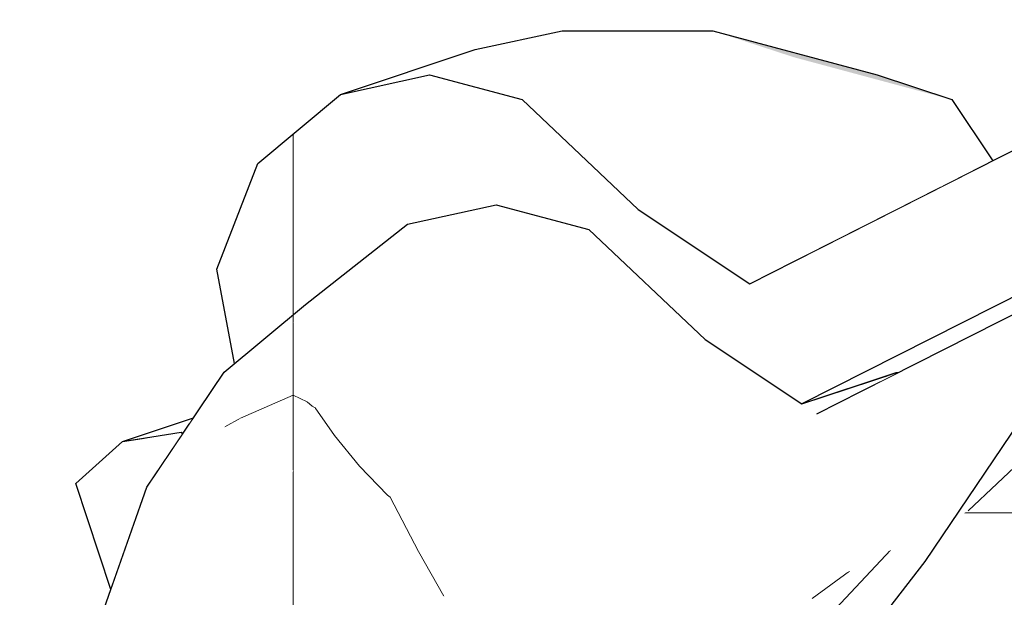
# Model space of a CAD drawing. Header units: millimetres. Extents: x -25478 to 4005, y -8416 to 11348.
# Tile 255 of 256: x -10981 to -10887, y 7461 to 7516. Entities that reach past the tile are written whole.
import ezdxf

# ---------------------------------------------------------------- set-up
doc = ezdxf.new("R2010")
doc.units = ezdxf.units.MM
doc.header["$MEASUREMENT"] = 0
doc.linetypes.add('Wipeout_Contour', pattern=[1000, 0, -1000])
for name, color, linetype in [('POHLED ZÁPADNÍ_1_Konstrukce - nosné', 7, 'Continuous'), ('POHLED ZÁPADNÍ_1_Nové_Anotace - SP', 7, 'Continuous'), ('POHLED ZÁPADNÍ_1_Nové_Konstrukce - krov', 7, 'Continuous'), ('POHLED ZÁPADNÍ_1_Nové_Výplně - Povrchové', 7, 'Continuous'), ('POHLED ZÁPADNÍ_1_Nové_Výplně – Řezové', 7, 'Continuous'), ('POHLED ZÁPADNÍ_1_Výplně - Povrchové', 7, 'Continuous')]:
    doc.layers.add(name, color=color, linetype=linetype)

# ---------------------------------------------------------------- blocks, each defined once
blk = doc.blocks.new('*X2118', base_point=(-25690.449, -8330.812))
at = {"layer": 'POHLED ZÁPADNÍ_1_Nové_Výplně - Povrchové', "color": 21, "linetype": 'Continuous', "lineweight": 20, "true_color": 0xffaaaa}
for p, q in [((-10890.82, 7468.884), (-10875.233, 7468.884)), ((-10897.901, 7465.297), (-10919.482, 7442.373)), ((-10901.841, 7463.301), (-10905.416, 7460.68))]:
    blk.add_line(p, q, dxfattribs=at)
blk = doc.blocks.new('*X2120', base_point=(-25690.449, -8330.812))
at = {"layer": 'POHLED ZÁPADNÍ_1_Nové_Výplně - Povrchové', "color": 21, "linetype": 'Continuous', "lineweight": 20, "true_color": 0xffaaaa}
blk.add_line((-10890.47, 7469.061), (-10878.626, 7480.291), dxfattribs=at)
blk = doc.blocks.new('*X2122', base_point=(-25690.449, -8330.812))
at = {"layer": 'POHLED ZÁPADNÍ_1_Nové_Výplně - Povrchové', "color": 21, "linetype": 'Continuous', "lineweight": 20, "true_color": 0xffaaaa}
blk.add_line((-10955.077, 7505.199), (-10955.077, 7487.88), dxfattribs=at)
blk = doc.blocks.new('*X2145', base_point=(-25690.449, -8330.812))
at = {"layer": 'POHLED ZÁPADNÍ_1_Nové_Výplně - Povrchové', "color": 21, "linetype": 'Continuous', "lineweight": 20, "true_color": 0xffaaaa}
for p, q in [((-10945.815, 7470.372), (-10943.102, 7465.172)), ((-10943.102, 7465.172), (-10940.676, 7460.897))]:
    blk.add_line(p, q, dxfattribs=at)
blk = doc.blocks.new('*X2164', base_point=(-25690.449, -8330.812))
at = {"layer": 'POHLED ZÁPADNÍ_1_Nové_Výplně - Povrchové', "color": 21, "linetype": 'Continuous', "lineweight": 20, "true_color": 0xffaaaa}
blk.add_line((-10955.077, 7465.34), (-10955.077, 7448.573), dxfattribs=at)
blk = doc.blocks.new('*X2166', base_point=(-25690.449, -8330.812))
at = {"layer": 'POHLED ZÁPADNÍ_1_Nové_Výplně - Povrchové', "color": 21, "linetype": 'Continuous', "lineweight": 20, "true_color": 0xffaaaa}
for p, q in [((-10952.978, 7478.937), (-10951.131, 7476.282)), ((-10951.131, 7476.282), (-10948.724, 7473.358)), ((-10955.077, 7472.957), (-10955.077, 7465.34)), ((-10948.724, 7473.358), (-10946.043, 7470.575)), ((-10946.043, 7470.575), (-10945.815, 7470.372))]:
    blk.add_line(p, q, dxfattribs=at)
blk = doc.blocks.new('*X2168', base_point=(-25690.449, -8330.812))
at = {"layer": 'POHLED ZÁPADNÍ_1_Nové_Výplně - Povrchové', "color": 21, "linetype": 'Continuous', "lineweight": 20, "true_color": 0xffaaaa}
for p, q in [((-10953.732, 7479.523), (-10953.253, 7479.109)), ((-10955.077, 7479.193), (-10955.077, 7472.957)), ((-10953.253, 7479.109), (-10952.978, 7478.937)), ((-10960.125, 7477.95), (-10961.622, 7477.138))]:
    blk.add_line(p, q, dxfattribs=at)
blk = doc.blocks.new('*X2177', base_point=(-25690.449, -8330.812))
at = {"layer": 'POHLED ZÁPADNÍ_1_Nové_Výplně - Povrchové', "linetype": 'Continuous', "lineweight": 20, "true_color": 0xffaaaa}
blk.add_hatch(color=21, dxfattribs=at).paths.add_polyline_path([(-10907.132, 7512.523), (-10892.05, 7508.466), (-10899.191, 7510.835), (-10914.907, 7515.062)])
blk = doc.blocks.new('*X2185', base_point=(-25690.449, -8330.812))
at = {"layer": 'POHLED ZÁPADNÍ_1_Nové_Výplně - Povrchové', "color": 21, "linetype": 'Continuous', "lineweight": 20, "true_color": 0xffaaaa}
blk.add_line((-10955.077, 7487.88), (-10955.077, 7487.122), dxfattribs=at)
blk = doc.blocks.new('*X2188', base_point=(-25690.449, -8330.812))
at = {"layer": 'POHLED ZÁPADNÍ_1_Nové_Výplně - Povrchové', "color": 21, "linetype": 'Continuous', "lineweight": 20, "true_color": 0xffaaaa}
for p, q in [((-10955.077, 7487.122), (-10955.077, 7479.193)), ((-10955.077, 7480.144), (-10960.125, 7477.95)), ((-10955.077, 7480.144), (-10953.732, 7479.523))]:
    blk.add_line(p, q, dxfattribs=at)

msp = doc.modelspace()

# ---------------------------------------------------------------- wipeouts: each hides what was drawn before it
at = {"color": 254, "linetype": 'Wipeout_Contour', "lineweight": 0, "ltscale": 326246.822201}
msp.add_wipeout([(-7716.951, 8883.602), (-10986.184, 7217.844), (-10980.521, 7217.844), (-10980.521, 7042.287), (-10973.109, 7046.064), (-10973.109, 7180), (-10723.417, 7180), (-10723.417, 7300), (-10583.417, 7300), (-10583.417, 7244.633), (-7875.743, 8624.338), (-7875.743, 8727.475), (-7730.3, 8727.475), (-7730.3, 8698.449), (-5604.309, 9781.756), (-5604.309, 9960.046), (-6608.557, 9448.357), (-6609.064, 9449.352), (-6627.213, 9440.104), (-6626.118, 9437.956), (-6661.758, 9419.797), (-6662.62, 9419.797), (-7619.716, 8932.131), (-7704.237, 8888.628), (-7705.118, 8888.628), (-7706.018, 8890.395), (-7717.445, 8884.572)], dxfattribs=at).dxf.layer = 'POHLED ZÁPADNÍ_1_Výplně - Povrchové'

# ---------------------------------------------------------------- next in the draw order: wipeouts: each hides what was drawn before it
at = {"color": 254, "linetype": 'Wipeout_Contour', "lineweight": 0, "ltscale": 289829.644699}
msp.add_wipeout([(-10976.103, 7394.964), (-10971.569, 7390.062), (-10957.076, 7384.419), (-10948.46, 7388.784), (-10962.517, 7394.648), (-10960.814, 7399.761), (-10952.313, 7403.574), (-10936.188, 7401.864), (-10919.2, 7403.606), (-10683.252, 7523.129), (-10690.914, 7526.112), (-10694.439, 7524.326), (-10703.781, 7526.121), (-10709.662, 7524.1), (-10713.883, 7521.096), (-10708.182, 7517.364), (-10921.337, 7409.387), (-10933.738, 7409.226), (-10947.09, 7410.369), (-10956.905, 7408.753), (-10965.742, 7405.471), (-10973.317, 7400.367)], dxfattribs=at).dxf.layer = 'POHLED ZÁPADNÍ_1_Nové_Výplně - Povrchové'

# ---------------------------------------------------------------- next in the draw order: wipeouts: each hides what was drawn before it
at = {"color": 254, "linetype": 'Wipeout_Contour', "lineweight": 0, "ltscale": 78764.40609}
msp.add_wipeout([(-10919.3, 7427.534), (-10917.064, 7411.552), (-10712.221, 7515.319), (-10712.943, 7520.48), (-10713.883, 7521.096), (-10715.254, 7530.897)], dxfattribs=at).dxf.layer = 'POHLED ZÁPADNÍ_1_Nové_Výplně - Povrchové'

# ---------------------------------------------------------------- next in the draw order: wipeouts: each hides what was drawn before it
at = {"color": 254, "linetype": 'Wipeout_Contour', "lineweight": 0, "ltscale": 65726.831798}
msp.add_wipeout([(-10919.497, 7442.264), (-10919.3, 7427.534), (-10715.254, 7530.897), (-10716.374, 7538.899), (-10716.457, 7545.117)], dxfattribs=at).dxf.layer = 'POHLED ZÁPADNÍ_1_Nové_Výplně - Povrchové'

# ---------------------------------------------------------------- next in the draw order: wipeouts: each hides what was drawn before it
at = {"color": 254, "linetype": 'Wipeout_Contour', "lineweight": 0, "ltscale": 65766.819746}
msp.add_wipeout([(-10917.649, 7455.293), (-10919.497, 7442.264), (-10716.457, 7545.117), (-10716.593, 7555.307), (-10716.313, 7557.283)], dxfattribs=at).dxf.layer = 'POHLED ZÁPADNÍ_1_Nové_Výplně - Povrchové'

# ---------------------------------------------------------------- next in the draw order: block references
at = {"layer": 'POHLED ZÁPADNÍ_1_Konstrukce - nosné', "color": 9, "linetype": 'Continuous', "lineweight": 13}
msp.add_blockref('*X2118', (-25690.449, -8330.812), dxfattribs=at)

# ---------------------------------------------------------------- next in the draw order: wipeouts: each hides what was drawn before it
at = {"color": 254, "linetype": 'Wipeout_Contour', "lineweight": 0, "ltscale": 65803.601393}
msp.add_wipeout([(-10908.105, 7474.73), (-10913.813, 7466.225), (-10714.94, 7566.968), (-10714.535, 7569.82), (-10713.27, 7573.427)], dxfattribs=at).dxf.layer = 'POHLED ZÁPADNÍ_1_Nové_Výplně - Povrchové'

# ---------------------------------------------------------------- next in the draw order: wipeouts: each hides what was drawn before it
at = {"color": 254, "linetype": 'Wipeout_Contour', "lineweight": 0, "ltscale": 52674.176652}
msp.add_wipeout([(-10917.649, 7455.293), (-10716.313, 7557.283), (-10714.94, 7566.968), (-10913.813, 7466.225)], dxfattribs=at).dxf.layer = 'POHLED ZÁPADNÍ_1_Nové_Výplně - Povrchové'

# ---------------------------------------------------------------- next in the draw order: block references
at = {"layer": 'POHLED ZÁPADNÍ_1_Konstrukce - nosné', "color": 9, "linetype": 'Continuous', "lineweight": 13}
msp.add_blockref('*X2120', (-25690.449, -8330.812), dxfattribs=at)

# ---------------------------------------------------------------- next in the draw order: wipeouts: each hides what was drawn before it
at = {"color": 254, "linetype": 'Wipeout_Contour', "lineweight": 0, "ltscale": 52685.288737}
msp.add_wipeout([(-10906.386, 7479.324), (-10897.381, 7482.318), (-10712.349, 7576.049), (-10711.681, 7577.955)], dxfattribs=at).dxf.layer = 'POHLED ZÁPADNÍ_1_Nové_Výplně - Povrchové'

# ---------------------------------------------------------------- next in the draw order: wipeouts: each hides what was drawn before it
at = {"color": 254, "linetype": 'Wipeout_Contour', "lineweight": 0, "ltscale": 264360.815699}
msp.add_wipeout([(-10958.481, 7502.362), (-10962.392, 7492.22), (-10960.707, 7483.184), (-10953.919, 7488.846), (-10944.145, 7496.523), (-10935.644, 7498.387), (-10926.774, 7496.019), (-10915.649, 7485.489), (-10906.386, 7479.324), (-10711.681, 7577.955), (-10710.262, 7581.998), (-10703.904, 7591.471), (-10700.749, 7594.329), (-10700.253, 7595.847), (-10699.43, 7598.195), (-10911.376, 7490.83), (-10922.054, 7497.937), (-10933.179, 7508.466), (-10942.049, 7510.835), (-10950.55, 7508.971)], dxfattribs=at).dxf.layer = 'POHLED ZÁPADNÍ_1_Nové_Výplně - Povrchové'

# ---------------------------------------------------------------- next in the draw order: block references
at = {"layer": 'POHLED ZÁPADNÍ_1_Konstrukce - nosné', "color": 9, "linetype": 'Continuous', "lineweight": 13}
msp.add_blockref('*X2122', (-25690.449, -8330.812), dxfattribs=at)

# ---------------------------------------------------------------- next in the draw order: wipeouts: each hides what was drawn before it
at = {"color": 254, "linetype": 'Wipeout_Contour', "lineweight": 0, "ltscale": 52684.496627}
msp.add_wipeout([(-10900.698, 7480.547), (-10908.105, 7474.73), (-10713.27, 7573.427), (-10712.388, 7575.938)], dxfattribs=at).dxf.layer = 'POHLED ZÁPADNÍ_1_Nové_Výplně - Povrchové'

# ---------------------------------------------------------------- next in the draw order: wipeouts: each hides what was drawn before it
at = {"color": 254, "linetype": 'Wipeout_Contour', "lineweight": 0, "ltscale": 39682.808327}
msp.add_wipeout([(-10898.587, 7501.591), (-10895.441, 7498.903), (-10893.065, 7500.106)], dxfattribs=at).dxf.layer = 'POHLED ZÁPADNÍ_1_Nové_Výplně - Povrchové'
at = {"color": 254, "linetype": 'Wipeout_Contour', "lineweight": 0, "ltscale": 52898.022958}
msp.add_wipeout([(-10912.378, 7472.565), (-10918.086, 7464.061), (-10913.813, 7466.225), (-10908.105, 7474.73)], dxfattribs=at).dxf.layer = 'POHLED ZÁPADNÍ_1_Nové_Výplně - Povrchové'

# ---------------------------------------------------------------- next in the draw order: wipeouts: each hides what was drawn before it
at = {"color": 254, "linetype": 'Wipeout_Contour', "lineweight": 0, "ltscale": 52929.598979}
msp.add_wipeout([(-10898.587, 7501.591), (-10911.065, 7501.591), (-10902.702, 7495.224), (-10895.441, 7498.903)], dxfattribs=at).dxf.layer = 'POHLED ZÁPADNÍ_1_Nové_Výplně - Povrchové'
at = {"color": 254, "linetype": 'Wipeout_Contour', "lineweight": 0, "ltscale": 52891.837074}
msp.add_wipeout([(-10917.649, 7455.293), (-10913.813, 7466.225), (-10918.086, 7464.061), (-10921.922, 7453.128)], dxfattribs=at).dxf.layer = 'POHLED ZÁPADNÍ_1_Nové_Výplně - Povrchové'

# ---------------------------------------------------------------- next in the draw order: wipeouts: each hides what was drawn before it
at = {"color": 254, "linetype": 'Wipeout_Contour', "lineweight": 0, "ltscale": 52954.961417}
msp.add_wipeout([(-10922.054, 7497.937), (-10911.376, 7490.83), (-10902.702, 7495.224), (-10911.065, 7501.591)], dxfattribs=at).dxf.layer = 'POHLED ZÁPADNÍ_1_Nové_Výplně - Povrchové'
at = {"color": 254, "linetype": 'Wipeout_Contour', "lineweight": 0, "ltscale": 52928.861422}
msp.add_wipeout([(-10918.086, 7464.061), (-10912.378, 7472.565), (-10923.835, 7479.059), (-10930.145, 7469.659)], dxfattribs=at).dxf.layer = 'POHLED ZÁPADNÍ_1_Nové_Výplně - Povrchové'

# ---------------------------------------------------------------- next in the draw order: wipeouts: each hides what was drawn before it
at = {"color": 254, "linetype": 'Wipeout_Contour', "lineweight": 0, "ltscale": 53007.673929}
msp.add_wipeout([(-10922.054, 7497.937), (-10911.065, 7501.591), (-10920.982, 7512.523), (-10933.179, 7508.466)], dxfattribs=at).dxf.layer = 'POHLED ZÁPADNÍ_1_Nové_Výplně - Povrchové'
at = {"color": 254, "linetype": 'Wipeout_Contour', "lineweight": 0, "ltscale": 66152.248712}
msp.add_wipeout([(-10892.05, 7508.466), (-10907.132, 7512.523), (-10898.587, 7501.591), (-10893.065, 7500.106), (-10888.127, 7502.608)], dxfattribs=at).dxf.layer = 'POHLED ZÁPADNÍ_1_Nové_Výplně - Povrchové'
at = {"color": 254, "linetype": 'Wipeout_Contour', "lineweight": 0, "ltscale": 52892.568423}
msp.add_wipeout([(-10908.105, 7474.73), (-10900.698, 7480.547), (-10904.971, 7478.382), (-10912.378, 7472.565)], dxfattribs=at).dxf.layer = 'POHLED ZÁPADNÍ_1_Nové_Výplně - Povrchové'
at = {"color": 254, "linetype": 'Wipeout_Contour', "lineweight": 0, "ltscale": 52922.347852}
msp.add_wipeout([(-10921.922, 7453.128), (-10918.086, 7464.061), (-10930.145, 7469.659), (-10934.385, 7457.575)], dxfattribs=at).dxf.layer = 'POHLED ZÁPADNÍ_1_Nové_Výplně - Povrchové'

# ---------------------------------------------------------------- next in the draw order: wipeouts: each hides what was drawn before it
at = {"color": 254, "linetype": 'Wipeout_Contour', "lineweight": 0, "ltscale": 52961.633388}
msp.add_wipeout([(-10907.132, 7512.523), (-10892.05, 7508.466), (-10899.191, 7510.835), (-10914.907, 7515.062)], dxfattribs=at).dxf.layer = 'POHLED ZÁPADNÍ_1_Nové_Výplně - Povrchové'
at = {"color": 254, "linetype": 'Wipeout_Contour', "lineweight": 0, "ltscale": 52886.512401}
msp.add_wipeout([(-10906.386, 7479.324), (-10904.971, 7478.382), (-10900.698, 7480.547), (-10897.309, 7482.263)], dxfattribs=at).dxf.layer = 'POHLED ZÁPADNÍ_1_Nové_Výplně - Povrchové'
at = {"color": 254, "linetype": 'Wipeout_Contour', "lineweight": 0, "ltscale": 52978.859761}
msp.add_wipeout([(-10934.385, 7457.575), (-10930.145, 7469.659), (-10943.054, 7478.24), (-10947.816, 7464.669)], dxfattribs=at).dxf.layer = 'POHLED ZÁPADNÍ_1_Nové_Výplně - Povrchové'

# ---------------------------------------------------------------- next in the draw order: block references
at = {"layer": 'POHLED ZÁPADNÍ_1_Konstrukce - nosné', "color": 9, "linetype": 'Continuous', "lineweight": 13}
for name in ['*X2177', '*X2145']:
    msp.add_blockref(name, (-25690.449, -8330.812), dxfattribs=at)

# ---------------------------------------------------------------- next in the draw order: wipeouts: each hides what was drawn before it
at = {"color": 254, "linetype": 'Wipeout_Contour', "lineweight": 0, "ltscale": 66148.068441}
msp.add_wipeout([(-10912.378, 7472.565), (-10904.971, 7478.382), (-10906.386, 7479.324), (-10915.649, 7485.489), (-10923.835, 7479.059)], dxfattribs=at).dxf.layer = 'POHLED ZÁPADNÍ_1_Nové_Výplně - Povrchové'

# ---------------------------------------------------------------- next in the draw order: wipeouts: each hides what was drawn before it
at = {"color": 254, "linetype": 'Wipeout_Contour', "lineweight": 0, "ltscale": 52971.264951}
msp.add_wipeout([(-10911.065, 7501.591), (-10898.587, 7501.591), (-10907.132, 7512.523), (-10920.982, 7512.523)], dxfattribs=at).dxf.layer = 'POHLED ZÁPADNÍ_1_Nové_Výplně - Povrchové'
at = {"color": 254, "linetype": 'Wipeout_Contour', "lineweight": 0, "ltscale": 52986.116506}
msp.add_wipeout([(-10930.145, 7469.659), (-10923.835, 7479.059), (-10935.968, 7488.797), (-10943.054, 7478.24)], dxfattribs=at).dxf.layer = 'POHLED ZÁPADNÍ_1_Nové_Výplně - Povrchové'
at = {"color": 254, "linetype": 'Wipeout_Contour', "lineweight": 0, "ltscale": 52958.183236}
msp.add_wipeout([(-10934.385, 7457.575), (-10947.816, 7464.669), (-10950.11, 7448.495), (-10936.427, 7443.173)], dxfattribs=at).dxf.layer = 'POHLED ZÁPADNÍ_1_Nové_Výplně - Povrchové'

# ---------------------------------------------------------------- next in the draw order: wipeouts: each hides what was drawn before it
at = {"color": 254, "linetype": 'Wipeout_Contour', "lineweight": 0, "ltscale": 53054.125005}
msp.add_wipeout([(-10933.179, 7508.466), (-10920.982, 7512.523), (-10929.339, 7515.062), (-10942.049, 7510.835)], dxfattribs=at).dxf.layer = 'POHLED ZÁPADNÍ_1_Nové_Výplně - Povrchové'
at = {"color": 254, "linetype": 'Wipeout_Contour', "lineweight": 0, "ltscale": 53034.764275}
msp.add_wipeout([(-10952.682, 7479.782), (-10943.054, 7478.24), (-10935.968, 7488.797), (-10945.266, 7490.83)], dxfattribs=at).dxf.layer = 'POHLED ZÁPADNÍ_1_Nové_Výplně - Povrchové'
at = {"color": 254, "linetype": 'Wipeout_Contour', "lineweight": 0, "ltscale": 53004.5712}
msp.add_wipeout([(-10947.816, 7464.669), (-10957.666, 7465.579), (-10960.066, 7448.652), (-10950.11, 7448.495)], dxfattribs=at).dxf.layer = 'POHLED ZÁPADNÍ_1_Nové_Výplně - Povrchové'

# ---------------------------------------------------------------- next in the draw order: block references
at = {"layer": 'POHLED ZÁPADNÍ_1_Konstrukce - nosné', "color": 9, "linetype": 'Continuous', "lineweight": 13}
msp.add_blockref('*X2164', (-25690.449, -8330.812), dxfattribs=at)

# ---------------------------------------------------------------- next in the draw order: wipeouts: each hides what was drawn before it
at = {"color": 254, "linetype": 'Wipeout_Contour', "lineweight": 0, "ltscale": 53015.007481}
msp.add_wipeout([(-10920.982, 7512.523), (-10907.132, 7512.523), (-10914.907, 7515.062), (-10929.339, 7515.062)], dxfattribs=at).dxf.layer = 'POHLED ZÁPADNÍ_1_Nové_Výplně - Povrchové'
at = {"color": 254, "linetype": 'Wipeout_Contour', "lineweight": 0, "ltscale": 52979.722529}
msp.add_wipeout([(-10935.968, 7488.797), (-10923.835, 7479.059), (-10915.649, 7485.489), (-10926.774, 7496.019)], dxfattribs=at).dxf.layer = 'POHLED ZÁPADNÍ_1_Nové_Výplně - Povrchové'

# ---------------------------------------------------------------- next in the draw order: wipeouts: each hides what was drawn before it
at = {"color": 254, "linetype": 'Wipeout_Contour', "lineweight": 0, "ltscale": 53082.898665}
msp.add_wipeout([(-10929.339, 7515.062), (-10937.658, 7513.259), (-10950.55, 7508.971), (-10942.049, 7510.835)], dxfattribs=at).dxf.layer = 'POHLED ZÁPADNÍ_1_Nové_Výplně - Povrchové'
at = {"color": 254, "linetype": 'Wipeout_Contour', "lineweight": 0, "ltscale": 53027.825756}
msp.add_wipeout([(-10935.968, 7488.797), (-10926.774, 7496.019), (-10935.644, 7498.387), (-10945.266, 7490.83)], dxfattribs=at).dxf.layer = 'POHLED ZÁPADNÍ_1_Nové_Výplně - Povrchové'
at = {"color": 254, "linetype": 'Wipeout_Contour', "lineweight": 0, "ltscale": 53026.928945}
msp.add_wipeout([(-10947.816, 7464.669), (-10943.054, 7478.24), (-10952.682, 7479.782), (-10957.666, 7465.579)], dxfattribs=at).dxf.layer = 'POHLED ZÁPADNÍ_1_Nové_Výplně - Povrchové'

# ---------------------------------------------------------------- next in the draw order: block references
at = {"layer": 'POHLED ZÁPADNÍ_1_Konstrukce - nosné', "color": 9, "linetype": 'Continuous', "lineweight": 13}
msp.add_blockref('*X2166', (-25690.449, -8330.812), dxfattribs=at)

# ---------------------------------------------------------------- next in the draw order: wipeouts: each hides what was drawn before it
at = {"color": 254, "linetype": 'Wipeout_Contour', "lineweight": 0, "ltscale": 53056.422317}
msp.add_wipeout([(-10957.666, 7465.579), (-10952.682, 7479.782), (-10961.452, 7477.623), (-10966.515, 7463.195)], dxfattribs=at).dxf.layer = 'POHLED ZÁPADNÍ_1_Nové_Výplně - Povrchové'

# ---------------------------------------------------------------- next in the draw order: block references
at = {"layer": 'POHLED ZÁPADNÍ_1_Konstrukce - nosné', "color": 9, "linetype": 'Continuous', "lineweight": 13}
msp.add_blockref('*X2168', (-25690.449, -8330.812), dxfattribs=at)

# ---------------------------------------------------------------- next in the draw order: wipeouts: each hides what was drawn before it
at = {"color": 254, "linetype": 'Wipeout_Contour', "lineweight": 0, "ltscale": 53033.406992}
msp.add_wipeout([(-10960.066, 7448.652), (-10957.666, 7465.579), (-10966.515, 7463.195), (-10968.953, 7446.001)], dxfattribs=at).dxf.layer = 'POHLED ZÁPADNÍ_1_Nové_Výplně - Povrchové'

# ---------------------------------------------------------------- next in the draw order: wipeouts: each hides what was drawn before it
at = {"color": 254, "linetype": 'Wipeout_Contour', "lineweight": 0, "ltscale": 53082.024713}
msp.add_wipeout([(-10969.098, 7471.327), (-10961.452, 7477.623), (-10953.919, 7488.846), (-10961.689, 7482.364)], dxfattribs=at).dxf.layer = 'POHLED ZÁPADNÍ_1_Nové_Výplně - Povrchové'
at = {"color": 254, "linetype": 'Wipeout_Contour', "lineweight": 0, "ltscale": 53051.050886}
msp.add_wipeout([(-10976.474, 7440.227), (-10968.953, 7446.001), (-10966.515, 7463.195), (-10974.077, 7457.138)], dxfattribs=at).dxf.layer = 'POHLED ZÁPADNÍ_1_Nové_Výplně - Povrchové'

# ---------------------------------------------------------------- next in the draw order: block references
at = {"layer": 'POHLED ZÁPADNÍ_1_Konstrukce - nosné', "color": 9, "linetype": 'Continuous', "lineweight": 13}
msp.add_blockref('*X2185', (-25690.449, -8330.812), dxfattribs=at)

# ---------------------------------------------------------------- next in the draw order: wipeouts: each hides what was drawn before it
at = {"color": 254, "linetype": 'Wipeout_Contour', "lineweight": 0, "ltscale": 53074.015042}
msp.add_wipeout([(-10974.077, 7457.138), (-10966.515, 7463.195), (-10961.452, 7477.623), (-10969.098, 7471.327)], dxfattribs=at).dxf.layer = 'POHLED ZÁPADNÍ_1_Nové_Výplně - Povrchové'

# ---------------------------------------------------------------- next in the draw order: wipeouts: each hides what was drawn before it
at = {"color": 254, "linetype": 'Wipeout_Contour', "lineweight": 0, "ltscale": 53064.471759}
msp.add_wipeout([(-10952.682, 7479.782), (-10945.266, 7490.83), (-10953.919, 7488.846), (-10961.452, 7477.623)], dxfattribs=at).dxf.layer = 'POHLED ZÁPADNÍ_1_Nové_Výplně - Povrchové'
at = {"color": 254, "linetype": 'Wipeout_Contour', "lineweight": 0, "ltscale": 39820.438699}
msp.add_wipeout([(-10971.416, 7475.722), (-10965.806, 7476.604), (-10964.634, 7477.977)], dxfattribs=at).dxf.layer = 'POHLED ZÁPADNÍ_1_Nové_Výplně - Povrchové'

# ---------------------------------------------------------------- next in the draw order: block references
at = {"layer": 'POHLED ZÁPADNÍ_1_Konstrukce - nosné', "color": 9, "linetype": 'Continuous', "lineweight": 13}
msp.add_blockref('*X2188', (-25690.449, -8330.812), dxfattribs=at)

# ---------------------------------------------------------------- next in the draw order: wipeouts: each hides what was drawn before it
at = {"color": 254, "linetype": 'Wipeout_Contour', "lineweight": 0, "ltscale": 53057.295448}
msp.add_wipeout([(-10935.644, 7498.387), (-10944.145, 7496.523), (-10953.919, 7488.846), (-10945.266, 7490.83)], dxfattribs=at).dxf.layer = 'POHLED ZÁPADNÍ_1_Nové_Výplně - Povrchové'
at = {"color": 254, "linetype": 'Wipeout_Contour', "lineweight": 0, "ltscale": 66367.186141}
msp.add_wipeout([(-10975.881, 7471.689), (-10972.527, 7461.554), (-10969.098, 7471.327), (-10965.671, 7476.433), (-10971.416, 7475.722)], dxfattribs=at).dxf.layer = 'POHLED ZÁPADNÍ_1_Nové_Výplně - Povrchové'

# ---------------------------------------------------------------- next in the draw order: wipeouts: each hides what was drawn before it
at = {"color": 254, "linetype": 'Wipeout_Contour', "lineweight": 0, "ltscale": 50415.951224}
msp.add_wipeout([(-11454.637, 7025.171), (-11436.478, 6989.53), (-7717.405, 8884.493), (-7735.564, 8920.133)], dxfattribs=at).dxf.layer = 'POHLED ZÁPADNÍ_1_Nové_Výplně – Řezové'

# ---------------------------------------------------------------- next in the draw order: wipeouts: each hides what was drawn before it
at = {"color": 254, "linetype": 'Wipeout_Contour', "lineweight": 0, "ltscale": 50561.824188}
msp.add_wipeout([(-11472.797, 7060.811), (-11454.637, 7025.171), (-7735.564, 8920.133), (-7753.724, 8955.773)], dxfattribs=at).dxf.layer = 'POHLED ZÁPADNÍ_1_Nové_Výplně – Řezové'

# ---------------------------------------------------------------- next in the draw order: wipeouts: each hides what was drawn before it
at = {"color": 254, "linetype": 'Wipeout_Contour', "lineweight": 0, "ltscale": 50689.523339}
msp.add_wipeout([(-11486.417, 7087.541), (-11472.797, 7060.811), (-7753.724, 8955.773), (-7767.344, 8982.503)], dxfattribs=at).dxf.layer = 'POHLED ZÁPADNÍ_1_Nové_Výplně – Řezové'

# ---------------------------------------------------------------- next in the draw order: wipeouts: each hides what was drawn before it
at = {"color": 254, "linetype": 'Wipeout_Contour', "lineweight": 0, "ltscale": 50341.207579}
msp.add_wipeout([(-11436.478, 6989.53), (-11436.024, 6988.639), (-7716.951, 8883.602), (-7717.405, 8884.493)], dxfattribs=at).dxf.layer = 'POHLED ZÁPADNÍ_1_Nové_Výplně – Řezové'

# ---------------------------------------------------------------- next in the draw order: linework, layer by layer
at = {"layer": 'POHLED ZÁPADNÍ_1_Nové_Konstrukce - krov', "color": 1, "linetype": 'Continuous', "lineweight": 25}
for p, q in [((-10907.104, 7492.995), (-10702.26, 7596.761)), ((-10711.681, 7577.955), (-10906.385, 7479.324)), ((-10900.698, 7480.547), (-10712.388, 7575.938)), ((-10937.658, 7513.259), (-10929.34, 7515.062)), ((-10929.34, 7515.062), (-10914.907, 7515.062)), ((-10914.907, 7515.062), (-10899.191, 7510.835)), ((-10950.55, 7508.971), (-10937.658, 7513.259)), ((-10950.55, 7508.971), (-10942.049, 7510.835)), ((-10942.049, 7510.835), (-10933.179, 7508.467)), ((-10899.191, 7510.835), (-10892.05, 7508.467)), ((-10958.481, 7502.362), (-10950.55, 7508.971)), ((-10933.179, 7508.467), (-10922.054, 7497.937)), ((-10892.05, 7508.467), (-10888.127, 7502.607)), ((-10962.392, 7492.221), (-10958.481, 7502.362)), ((-10944.145, 7496.523), (-10935.644, 7498.387)), ((-10935.644, 7498.387), (-10926.774, 7496.018)), ((-10922.054, 7497.937), (-10911.376, 7490.83)), ((-10953.919, 7488.846), (-10944.145, 7496.523)), ((-10926.774, 7496.018), (-10915.649, 7485.489)), ((-10911.376, 7490.83), (-10907.104, 7492.995)), ((-10960.707, 7483.183), (-10962.392, 7492.221)), ((-10961.689, 7482.364), (-10953.919, 7488.846)), ((-10915.649, 7485.489), (-10906.385, 7479.324)), ((-10969.098, 7471.327), (-10961.689, 7482.364)), ((-10906.385, 7479.324), (-10897.382, 7482.318)), ((-10897.381, 7482.318), (-10897.201, 7482.318)), ((-10904.971, 7478.382), (-10900.698, 7480.547)), ((-10971.416, 7475.722), (-10964.634, 7477.978)), ((-10975.882, 7471.689), (-10971.416, 7475.722)), ((-10971.416, 7475.722), (-10965.806, 7476.604)), ((-10965.806, 7476.604), (-10965.671, 7476.433)), ((-10972.527, 7461.554), (-10975.882, 7471.689)), ((-10974.076, 7457.138), (-10969.098, 7471.327))]:
    msp.add_line(p, q, dxfattribs=at)

# ---------------------------------------------------------------- next in the draw order: wipeouts: each hides what was drawn before it
at = {"color": 254, "linetype": 'Wipeout_Contour', "lineweight": 0, "ltscale": 185212.359825}
msp.add_wipeout([(-10855.245, 7285.677), (-10980.521, 7221.852), (-10980.521, 7180), (-10723.417, 7180), (-10723.417, 7300), (-10583.89, 7300), (-10583.89, 7262.399), (-10430.189, 7340.707), (-7870.226, 8644.96), (-7870.305, 8727.475), (-7730.3, 8727.475), (-7730.3, 8579.849), (-7665.644, 8612.748), (-7667.367, 8727.475), (-7667.367, 8909.842)], dxfattribs=at).dxf.layer = 'POHLED ZÁPADNÍ_1_Nové_Výplně – Řezové'

# ---------------------------------------------------------------- next in the draw order: linework, layer by layer
at = {"layer": 'POHLED ZÁPADNÍ_1_Nové_Anotace - SP', "color": 1, "linetype": 'Continuous', "lineweight": 25, "flags": 128}
msp.add_lwpolyline([(-11306.279, 6953.272), (-11073.551, 7232.467), (-10894.583, 7464.216), (-10768.103, 7651.669), (-10724.149, 7729.769), (-10692.84, 7797.976), (-10674.018, 7856.684), (-10667.524, 7906.287), (-10673.199, 7947.179), (-10690.884, 7979.752), (-10720.42, 8004.402), (-10761.648, 8021.521), (-10814.409, 8031.504), (-10878.546, 8034.744)], dxfattribs=at)

doc.saveas('drawing.dxf')
